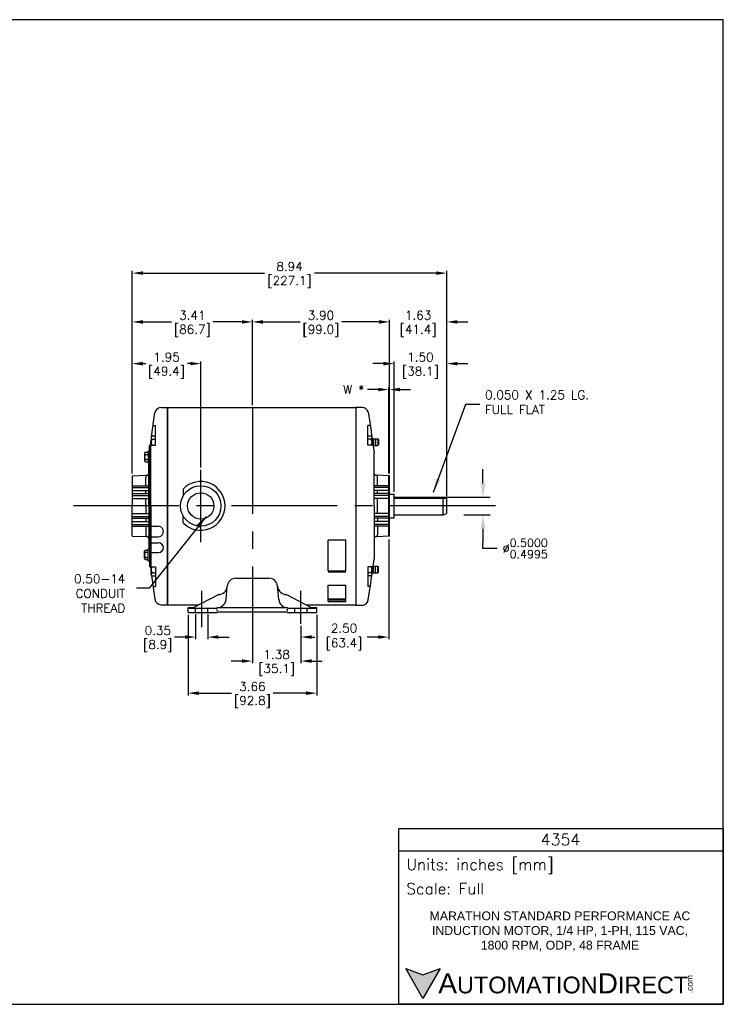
# Model space of a CAD drawing. Extents: x 897.4 to 937.4, y -8.5 to 19.5.
# Tile 6 of 6: x 917.4 to 937.4, y -8.5 to 19.5. Entities that reach past the tile are written whole.
import ezdxf

# ---------------------------------------------------------------- set-up
doc = ezdxf.new("R2010")
doc.units = 0
doc.header["$LTSCALE"] = 4
doc.header["$MEASUREMENT"] = 0
doc.linetypes.add('CENTER2', pattern=[1.125, 0.75, -0.125, 0.125, -0.125])
doc.layers.get('0').update_dxf_attribs({"linetype": 'CONTINUOUS'})
doc.layers.get('DEFPOINTS').update_dxf_attribs({"linetype": 'CONTINUOUS'})
for name, color, linetype in [('CENTER', 40, 'CENTER2'), ('DIMENSIONS', 140, 'CONTINUOUS'), ('DIMENSIONS @ 1', 140, 'CONTINUOUS'), ('TEXT', 140, 'CONTINUOUS'), ('TEXT @ 1', 140, 'CONTINUOUS')]:
    doc.layers.add(name, color=color, linetype=linetype)
doc.styles.add('\\M+2ABAC\\M+2A6A11', font='txt')
doc.styles.add('ROMANS', font='romans.shx')
doc.styles.get("Standard").update_dxf_attribs({"font": 'romans.shx'})
doc.dimstyles.get("Standard").update_dxf_attribs({"dimtxt": 0.25, "dimasz": 0.3, "dimexe": 0.0625, "dimexo": 0.0625, "dimgap": 0.0625, "dimtad": 0, "dimtih": 1, "dimtoh": 1, "dimzin": 0, "dimdsep": 46, "dimtxsty": 'Standard', "dimcen": 0, "dimadec": 0, "dimazin": 0, "dimtfac": 1, "dimtofl": 0, "dimtmove": 0, "dimatfit": 3, "dimfxl": 0, "dimtolj": 1, "dimtzin": 0, "dimarcsym": 0})
doc.dimstyles.new('STANDARD - A-B', dxfattribs={"dimtxt": 0.125, "dimasz": 0.125, "dimexe": 0.0625, "dimexo": 0.0625, "dimgap": 0.045, "dimtad": 0, "dimtih": 1, "dimtoh": 1, "dimdec": 4, "dimzin": 4, "dimdsep": 46, "dimtxsty": 'Standard', "dimcen": 0, "dimclrd": 256, "dimclre": 256, "dimclrt": 256, "dimaunit": 1, "dimazin": 1, "dimtm": 1e-09, "dimtfac": 1, "dimtdec": 4, "dimtofl": 0, "dimtmove": 0, "dimatfit": 2, "dimfxl": 0, "dimtolj": 1, "dimtzin": 4, "dimlwd": -1, "dimlwe": -1, "dimarcsym": 0})

# ---------------------------------------------------------------- blocks, each defined once
blk = doc.blocks.new('*D86')
at = {"layer": 'DEFPOINTS', "color": 0}
for p in [(929.55, 10.871), (927.92, 6.496), (929.55, 5.855)]:
    blk.add_point(p, dxfattribs=at)
at = {"layer": 'TEXT', "color": 0, "lineweight": -2}
for p, q in [((927.92, 6.559), (927.92, 10.934)), ((929.55, 5.918), (929.55, 10.934)), ((927.62, 10.871), (927.32, 10.871)), ((929.85, 10.871), (930.15, 10.871))]:
    blk.add_line(p, q, dxfattribs=at)
at = {"layer": 'TEXT', "color": 0}
for points in [[(927.62, 10.921), (927.62, 10.821), (927.92, 10.871)], [(929.85, 10.921), (929.85, 10.821), (929.55, 10.871)]]:
    blk.add_solid(points, dxfattribs=at)
at = {"layer": 'TEXT', "color": 0, "char_height": 0.25, "attachment_point": 5}
for s, insert in [('\\A1;1.63', (928.735, 11.059)), ('\\A1;[41.4]', (928.735, 10.618))]:
    blk.add_mtext(s, dxfattribs=dict(at, insert=insert))
blk = doc.blocks.new('*D87')
at = {"layer": 'DEFPOINTS', "color": 0}
for p in [(924.024, 10.871), (924.024, 8.446), (927.92, 8.468)]:
    blk.add_point(p, dxfattribs=at)
at = {"layer": 'DIMENSIONS', "color": 0, "lineweight": -2}
for p, q in [((924.024, 8.508), (924.024, 10.934)), ((927.92, 8.531), (927.92, 10.934)), ((924.324, 10.871), (925.38, 10.871)), ((927.62, 10.871), (926.564, 10.871))]:
    blk.add_line(p, q, dxfattribs=at)
at = {"layer": 'DIMENSIONS', "color": 0}
for points in [[(924.324, 10.921), (924.324, 10.821), (924.024, 10.871)], [(927.62, 10.921), (927.62, 10.821), (927.92, 10.871)]]:
    blk.add_solid(points, dxfattribs=at)
at = {"layer": 'DIMENSIONS', "color": 0, "char_height": 0.25, "attachment_point": 5}
for s, insert in [('\\A1;3.90', (925.972, 11.059)), ('\\A1;[99.0]', (925.972, 10.618))]:
    blk.add_mtext(s, dxfattribs=dict(at, insert=insert))
blk = doc.blocks.new('*D88')
at = {"layer": 'DEFPOINTS', "color": 0}
for p in [(920.61, 10.871), (924.024, 8.446), (920.61, 6.496)]:
    blk.add_point(p, dxfattribs=at)
at = {"layer": 'DIMENSIONS', "color": 0, "lineweight": -2}
for p, q in [((920.61, 6.559), (920.61, 10.934)), ((924.024, 8.508), (924.024, 10.934)), ((920.91, 10.871), (921.725, 10.871)), ((923.724, 10.871), (922.909, 10.871))]:
    blk.add_line(p, q, dxfattribs=at)
at = {"layer": 'DIMENSIONS', "color": 0}
for points in [[(920.91, 10.921), (920.91, 10.821), (920.61, 10.871)], [(923.724, 10.921), (923.724, 10.821), (924.024, 10.871)]]:
    blk.add_solid(points, dxfattribs=at)
at = {"layer": 'DIMENSIONS', "color": 0, "char_height": 0.25, "attachment_point": 5}
for s, insert in [('\\A1;3.41', (922.317, 11.059)), ('\\A1;[86.7]', (922.317, 10.618))]:
    blk.add_mtext(s, dxfattribs=dict(at, insert=insert))
blk = doc.blocks.new('*D89')
at = {"layer": 'DEFPOINTS', "color": 0}
for p in [(928.05, 9.685), (928.05, 5.972), (929.55, 5.855)]:
    blk.add_point(p, dxfattribs=at)
at = {"layer": 'DIMENSIONS', "color": 0, "lineweight": -2}
for p, q in [((927.75, 9.685), (927.45, 9.685)), ((928.05, 6.035), (928.05, 9.747)), ((929.55, 5.918), (929.55, 9.747)), ((929.85, 9.685), (930.15, 9.685))]:
    blk.add_line(p, q, dxfattribs=at)
at = {"layer": 'DIMENSIONS', "color": 0}
for points in [[(927.75, 9.735), (927.75, 9.635), (928.05, 9.685)], [(929.85, 9.735), (929.85, 9.635), (929.55, 9.685)]]:
    blk.add_solid(points, dxfattribs=at)
at = {"layer": 'DIMENSIONS', "color": 0, "char_height": 0.25, "attachment_point": 5}
for s, insert in [('\\A1;1.50', (928.8, 9.872)), ('\\A1;[38.1]', (928.8, 9.432))]:
    blk.add_mtext(s, dxfattribs=dict(at, insert=insert))
blk = doc.blocks.new('*D70')
at = {"layer": 'DEFPOINTS', "color": 0}
for p in [(928.05, 5.888), (929.83, 5.388), (930.578, 5.388)]:
    blk.add_point(p, dxfattribs=at)
at = {"layer": 'DIMENSIONS'}
for p, q in [((930.578, 6.288), (930.578, 6.688)), ((928.25, 5.888), (930.778, 5.888)), ((930.03, 5.388), (930.778, 5.388)), ((930.578, 4.988), (930.578, 4.588)), ((930.578, 4.427), (930.578, 4.588)), ((930.978, 4.427), (930.578, 4.427))]:
    blk.add_line(p, q, dxfattribs=at)
for points in [[(930.511, 6.288), (930.645, 6.288), (930.578, 5.888)], [(930.511, 4.988), (930.645, 4.988), (930.578, 5.388)]]:
    blk.add_solid(points, dxfattribs=at)
at = {"layer": 'DIMENSIONS', "insert": (931.78, 4.427), "char_height": 0.32, "attachment_point": 5}
blk.add_mtext('\\A1;{\\H0.72x;%%C\\S0.5000^ 0.4995;}', dxfattribs=at)
blk = doc.blocks.new('*D72')
at = {"layer": 'DEFPOINTS', "color": 0}
for p in [(927.9, 4.749), (925.404, 1.91), (925.404, 1.91)]:
    blk.add_point(p, dxfattribs=at)
at = {"layer": 'DIMENSIONS', "color": 0, "lineweight": -2}
for p, q in [((927.9, 4.687), (927.9, 1.847)), ((925.704, 1.91), (925.802, 1.91)), ((927.6, 1.91), (927.284, 1.91))]:
    blk.add_line(p, q, dxfattribs=at)
at = {"layer": 'DIMENSIONS', "color": 0}
for points in [[(925.704, 1.96), (925.704, 1.86), (925.404, 1.91)], [(927.6, 1.96), (927.6, 1.86), (927.9, 1.91)]]:
    blk.add_solid(points, dxfattribs=at)
at = {"layer": 'DIMENSIONS', "color": 0, "insert": (926.543, 1.91), "char_height": 0.25, "attachment_point": 5}
blk.add_mtext('\\A1; 2.50\\P [63.4]', dxfattribs=at)
blk = doc.blocks.new('*D73')
at = {"layer": 'DEFPOINTS', "color": 0}
for p in [(922.196, 2.608), (925.851, 2.608), (925.851, 0.314)]:
    blk.add_point(p, dxfattribs=at)
at = {"layer": 'DIMENSIONS', "color": 0, "lineweight": -2}
for p, q in [((922.196, 2.545), (922.196, 0.252)), ((925.851, 2.545), (925.851, 0.252)), ((922.496, 0.314), (923.431, 0.314)), ((925.551, 0.314), (924.616, 0.314))]:
    blk.add_line(p, q, dxfattribs=at)
at = {"layer": 'DIMENSIONS', "color": 0}
for points in [[(922.496, 0.364), (922.496, 0.264), (922.196, 0.314)], [(925.551, 0.364), (925.551, 0.264), (925.851, 0.314)]]:
    blk.add_solid(points, dxfattribs=at)
at = {"layer": 'DIMENSIONS', "color": 0, "char_height": 0.25, "attachment_point": 5}
for s, insert in [('\\A1;3.66', (924.024, 0.502)), ('\\A1;[92.8]', (924.024, 0.061))]:
    blk.add_mtext(s, dxfattribs=dict(at, insert=insert))
blk = doc.blocks.new('*D74')
at = {"layer": 'DEFPOINTS', "color": 0}
for p in [(924.024, 2.713), (925.404, 2.29), (925.404, 1.227)]:
    blk.add_point(p, dxfattribs=at)
at = {"layer": 'DIMENSIONS', "color": 0, "lineweight": -2}
for p, q in [((924.024, 2.651), (924.024, 1.164)), ((925.404, 2.227), (925.404, 1.164)), ((923.724, 1.227), (923.424, 1.227)), ((925.704, 1.227), (926.004, 1.227))]:
    blk.add_line(p, q, dxfattribs=at)
at = {"layer": 'DIMENSIONS', "color": 0}
for points in [[(923.724, 1.277), (923.724, 1.177), (924.024, 1.227)], [(925.704, 1.277), (925.704, 1.177), (925.404, 1.227)]]:
    blk.add_solid(points, dxfattribs=at)
at = {"layer": 'DIMENSIONS', "color": 0, "char_height": 0.25, "attachment_point": 5}
for s, insert in [('\\A1;1.38', (924.714, 1.414)), ('\\A1;[35.1]', (924.714, 0.974))]:
    blk.add_mtext(s, dxfattribs=dict(at, insert=insert))
blk = doc.blocks.new('*D75')
at = {"layer": 'DEFPOINTS', "color": 0}
for p in [(922.409, 2.621), (922.759, 2.621), (922.409, 1.91)]:
    blk.add_point(p, dxfattribs=at)
at = {"layer": 'DIMENSIONS', "color": 0, "lineweight": -2}
for p, q in [((922.409, 2.558), (922.409, 1.847)), ((922.759, 2.558), (922.759, 1.847)), ((922.109, 1.91), (921.809, 1.91)), ((923.059, 1.91), (923.359, 1.91))]:
    blk.add_line(p, q, dxfattribs=at)
at = {"layer": 'DIMENSIONS', "color": 0}
for points in [[(922.109, 1.96), (922.109, 1.86), (922.409, 1.91)], [(923.059, 1.96), (923.059, 1.86), (922.759, 1.91)]]:
    blk.add_solid(points, dxfattribs=at)
at = {"layer": 'DIMENSIONS', "color": 0, "char_height": 0.25, "attachment_point": 5}
for s, insert in [('\\A1;0.35', (921.335, 2.097)), ('\\A1;[8.9]', (921.335, 1.657))]:
    blk.add_mtext(s, dxfattribs=dict(at, insert=insert))
blk = doc.blocks.new('*D76')
at = {"layer": 'DEFPOINTS', "color": 0}
for p in [(920.61, 9.685), (920.61, 6.496), (922.555, 6.668)]:
    blk.add_point(p, dxfattribs=at)
at = {"layer": 'DIMENSIONS', "color": 0, "lineweight": -2}
for p, q in [((920.61, 6.559), (920.61, 9.747)), ((920.91, 9.685), (920.99, 9.685)), ((922.255, 9.685), (922.175, 9.685)), ((922.555, 6.73), (922.555, 9.747))]:
    blk.add_line(p, q, dxfattribs=at)
at = {"layer": 'DIMENSIONS', "color": 0}
for points in [[(920.91, 9.735), (920.91, 9.635), (920.61, 9.685)], [(922.255, 9.735), (922.255, 9.635), (922.555, 9.685)]]:
    blk.add_solid(points, dxfattribs=at)
at = {"layer": 'DIMENSIONS', "color": 0, "char_height": 0.25, "attachment_point": 5}
for s, insert in [('\\A1;1.95', (921.583, 9.872)), ('\\A1;[49.4]', (921.583, 9.432))]:
    blk.add_mtext(s, dxfattribs=dict(at, insert=insert))
blk = doc.blocks.new('*D78')
at = {"layer": 'DEFPOINTS', "color": 0}
for p in [(927.9, 8.948), (927.9, 6.496), (927.92, 6.496)]:
    blk.add_point(p, dxfattribs=at)
at = {"layer": 'DIMENSIONS', "color": 0, "lineweight": -2}
for p, q in [((927.9, 6.559), (927.9, 9.011)), ((927.92, 6.559), (927.92, 9.011)), ((927.6, 8.948), (927.3, 8.948)), ((928.22, 8.948), (928.52, 8.948))]:
    blk.add_line(p, q, dxfattribs=at)
at = {"layer": 'DIMENSIONS', "color": 0}
for points in [[(927.6, 8.998), (927.6, 8.898), (927.9, 8.948)], [(928.22, 8.998), (928.22, 8.898), (927.92, 8.948)]]:
    blk.add_solid(points, dxfattribs=at)
at = {"layer": 'DIMENSIONS', "color": 0, "insert": (926.904, 8.948), "char_height": 0.25, "attachment_point": 5}
blk.add_mtext('\\A1;W *', dxfattribs=at)
blk = doc.blocks.new('*D71')
at = {"layer": 'DEFPOINTS', "color": 0}
for p in [(929.55, 12.259), (920.61, 6.496), (929.55, 5.855)]:
    blk.add_point(p, dxfattribs=at)
at = {"layer": 'DIMENSIONS', "color": 0, "lineweight": -2}
for p, q in [((920.61, 6.559), (920.61, 12.322)), ((929.55, 5.918), (929.55, 12.322)), ((920.91, 12.259), (924.369, 12.259)), ((929.25, 12.259), (925.791, 12.259))]:
    blk.add_line(p, q, dxfattribs=at)
at = {"layer": 'DIMENSIONS', "color": 0}
for points in [[(920.91, 12.309), (920.91, 12.209), (920.61, 12.259)], [(929.25, 12.309), (929.25, 12.209), (929.55, 12.259)]]:
    blk.add_solid(points, dxfattribs=at)
at = {"layer": 'DIMENSIONS', "color": 0, "char_height": 0.25, "attachment_point": 5}
for s, insert in [('\\A1;8.94', (925.08, 12.447)), ('\\A1;[227.1]', (925.08, 12.006))]:
    blk.add_mtext(s, dxfattribs=dict(at, insert=insert))

msp = doc.modelspace()

# ---------------------------------------------------------------- hatches: boundary and pattern name
at = {"layer": 'TEXT'}
msp.add_hatch(color=256, dxfattribs=at).paths.add_polyline_path([(929.36413, -7.5143), (928.87304, -7.69305), (928.38194, -7.5143), (928.87304, -8.36491)])

# ---------------------------------------------------------------- linework, layer by layer
for p, q in [((921.43194, 8.44056), (921.61006, 8.44056)), ((921.61006, 5.63788), (921.61005, 8.4254)), ((921.61006, 8.44056), (926.96006, 8.44214)), ((921.61006, 8.44056), (921.61006, 2.82958)), ((927.1402, 8.44214), (926.96006, 8.44214)), ((926.96006, 8.44214), (926.96006, 2.82958)), ((926.96006, 8.42618), (926.96006, 2.80038)), ((921.15884, 7.6156), (921.25368, 8.29043)), ((927.31834, 8.31114), (927.37642, 7.89788)), ((921.20268, 7.9275), (921.26506, 7.9275)), ((921.26506, 7.36656), (921.26506, 7.9275)), ((927.37226, 7.9275), (927.3047, 7.9275)), ((927.3047, 7.36656), (927.3047, 7.9275)), ((927.37642, 7.89788), (927.41714, 7.60814)), ((921.14506, 7.58309), (921.14506, 7.36656)), ((921.19009, 7.62821), (921.26506, 7.62821)), ((927.3047, 7.6282), (927.37966, 7.6282)), ((927.42469, 7.58309), (927.42469, 7.36656)), ((921.09506, 7.35788), (921.13506, 7.35788)), ((921.09506, 5.63788), (921.09506, 7.35788)), ((921.12262, 7.35788), (921.14506, 7.51749)), ((921.13506, 5.63788), (921.13506, 7.36656)), ((921.13506, 7.36656), (921.26506, 7.36656)), ((921.19009, 7.53814), (921.26506, 7.53814)), ((927.37966, 7.53814), (927.3047, 7.53814)), ((927.45109, 7.36656), (927.3047, 7.36656)), ((927.42469, 7.55439), (927.48206, 7.14623)), ((927.42636, 7.54257), (927.58505, 7.54257)), ((927.45292, 7.35357), (927.58505, 7.35357)), ((927.46505, 7.54257), (927.46505, 7.35357)), ((927.52506, 7.52433), (927.52506, 7.37119)), ((927.58505, 7.54257), (927.58505, 7.35357)), ((927.58506, 7.54257), (927.60506, 7.52257)), ((927.58506, 7.35357), (927.60506, 7.37358)), ((927.60506, 7.52257), (927.60506, 7.37358)), ((920.95506, 7.13202), (920.95506, 6.92361)), ((920.9869, 7.16388), (921.06506, 7.16388)), ((920.9869, 7.10019), (921.06506, 7.10019)), ((921.06506, 7.20188), (921.09506, 7.20188)), ((921.06506, 7.20188), (921.06506, 6.85388)), ((927.48206, 6.76288), (927.48206, 7.14623)), ((920.9869, 6.95557), (921.06506, 6.95557)), ((920.9869, 6.89188), (921.06506, 6.89188)), ((921.06506, 6.85388), (921.09506, 6.85388)), ((921.07906, 5.63788), (921.07906, 6.85388)), ((927.48205, 5.63788), (927.48205, 6.76288)), ((920.61006, 6.4965), (921.02115, 6.51086)), ((920.61006, 6.4965), (920.61006, 5.63788)), ((920.99006, 6.20833), (920.99006, 6.45489)), ((927.92006, 6.4965), (927.53996, 6.51117)), ((927.58006, 6.20833), (927.58006, 6.45489)), ((927.90006, 4.77926), (927.90006, 6.4965)), ((927.92006, 4.77926), (927.92006, 6.4965)), ((920.61006, 6.20833), (921.07906, 6.20833)), ((920.61006, 6.16082), (921.07906, 6.16082)), ((927.92006, 6.20833), (927.49106, 6.20833)), ((927.92006, 6.16082), (927.49106, 6.16082)), ((920.61006, 6.07944), (921.07906, 6.07944)), ((920.61006, 5.98935), (921.07906, 5.98935)), ((920.61006, 5.93294), (921.07906, 5.93294)), ((920.99006, 5.98935), (920.99006, 6.07944)), ((922.05519, 6.11747), (922.05519, 5.92182)), ((927.92006, 6.07944), (927.49106, 6.07944)), ((927.92006, 5.98935), (927.49106, 5.98935)), ((927.92006, 5.93294), (927.49106, 5.93294)), ((927.58006, 5.98935), (927.58006, 6.07944)), ((927.92006, 5.97238), (928.05006, 5.97238)), ((928.05006, 5.30338), (928.05006, 5.97238)), ((928.05006, 5.88788), (928.33486, 5.88788)), ((928.33486, 5.88788), (928.43211, 5.85538)), ((920.61006, 5.85052), (921.07906, 5.85052)), ((920.61006, 4.77926), (920.61006, 5.63788)), ((920.99006, 5.63788), (920.99006, 5.85052)), ((920.99006, 5.63788), (920.99006, 5.42523)), ((921.07906, 5.63788), (921.07906, 4.42188)), ((921.09506, 5.63788), (921.09506, 3.91788)), ((921.13506, 5.63788), (921.13506, 3.90919)), ((921.61006, 2.83038), (921.61006, 5.63788)), ((927.48205, 5.63788), (927.48205, 4.51288)), ((927.92006, 5.85052), (927.49106, 5.85052)), ((927.58006, 5.42523), (927.58006, 5.85052)), ((928.05006, 5.85538), (929.55006, 5.85538)), ((929.45006, 5.38788), (929.45006, 5.85538)), ((929.55006, 5.43471), (929.55006, 5.85538)), ((920.61006, 5.42523), (921.07906, 5.42523)), ((920.61006, 5.34282), (921.07906, 5.34282)), ((922.05519, 5.16153), (922.05519, 5.35393)), ((927.92006, 5.42523), (927.49106, 5.42523)), ((927.92006, 5.34282), (927.49106, 5.34282)), ((928.05006, 5.38788), (929.45006, 5.38788)), ((920.61006, 5.28641), (921.07906, 5.28641)), ((920.61006, 5.19632), (921.07906, 5.19632)), ((920.61006, 5.11493), (921.07906, 5.11493)), ((920.61006, 5.06742), (921.07906, 5.06742)), ((920.99006, 5.28641), (920.99006, 5.19632)), ((920.99006, 5.06742), (920.99006, 4.82086)), ((921.13506, 5.06207), (921.34534, 5.06207)), ((927.92006, 5.28641), (927.49106, 5.28641)), ((927.92006, 5.19632), (927.49106, 5.19632)), ((927.92006, 5.11493), (927.49106, 5.11493)), ((927.92006, 5.06742), (927.49106, 5.06742)), ((927.58006, 5.28641), (927.58006, 5.19632)), ((927.58006, 5.06742), (927.58006, 4.82086)), ((927.92006, 5.30338), (928.05006, 5.30338)), ((920.61006, 4.77926), (921.02115, 4.7649)), ((921.13506, 4.76263), (921.34534, 4.76263)), ((927.92006, 4.77926), (927.53996, 4.76459)), ((921.13506, 4.59366), (921.35484, 4.59366)), ((926.18006, 3.79661), (926.18006, 4.67532)), ((926.18006, 4.67532), (926.68006, 4.67532)), ((926.68006, 3.79661), (926.68006, 4.67532)), ((927.48206, 4.51288), (927.48206, 4.12952)), ((920.95506, 4.14374), (920.95506, 4.35214)), ((920.9869, 4.38388), (921.06506, 4.38388)), ((920.9869, 4.32019), (921.06506, 4.32019)), ((921.06506, 4.42188), (921.09506, 4.42188)), ((921.06506, 4.07388), (921.06506, 4.42188)), ((921.13506, 4.31271), (921.35495, 4.31271)), ((920.9869, 4.17557), (921.06506, 4.17557)), ((920.9869, 4.11188), (921.06506, 4.11188)), ((921.06506, 4.07388), (921.09506, 4.07388)), ((927.42469, 3.72136), (927.48206, 4.12952)), ((927.45292, 3.92218), (927.58505, 3.92218)), ((927.46505, 3.73318), (927.46505, 3.92218)), ((927.58505, 3.73318), (927.58505, 3.92218)), ((927.58506, 3.92218), (927.60506, 3.90218)), ((921.09506, 3.91788), (921.13506, 3.91788)), ((921.12262, 3.91788), (921.14506, 3.75826)), ((921.13506, 3.90919), (921.26506, 3.90919)), ((921.14506, 3.69266), (921.14506, 3.90919)), ((921.15884, 3.66015), (921.25368, 2.98533)), ((921.19009, 3.73762), (921.26506, 3.73762)), ((921.19009, 3.64755), (921.26506, 3.64755)), ((921.26506, 3.90919), (921.26506, 3.34826)), ((926.18006, 3.79661), (926.68006, 3.79661)), ((926.18006, 3.76329), (926.68006, 3.76329)), ((927.45109, 3.90919), (927.3047, 3.90919)), ((927.3047, 3.90919), (927.3047, 3.34826)), ((927.37966, 3.73762), (927.3047, 3.73762)), ((927.37966, 3.64755), (927.3047, 3.64755)), ((927.37642, 3.37788), (927.41714, 3.66762)), ((927.42469, 3.69266), (927.42469, 3.90919)), ((927.42636, 3.73318), (927.58505, 3.73318)), ((927.46505, 3.73318), (927.48545, 3.73318)), ((927.52506, 3.75143), (927.52506, 3.90457)), ((927.58506, 3.73318), (927.60506, 3.75318)), ((927.60506, 3.75318), (927.60506, 3.90218)), ((923.55645, 3.58151), (924.49057, 3.58151)), ((926.18006, 2.99971), (926.18006, 3.38583)), ((926.18006, 3.38583), (926.68006, 3.38583)), ((926.68006, 2.99971), (926.68006, 3.38583)), ((927.31834, 2.96461), (927.37642, 3.37788)), ((921.20268, 3.34826), (921.26506, 3.34826)), ((922.34851, 2.74688), (923.05788, 3.11978)), ((923.27431, 2.97509), (923.30693, 3.34799)), ((924.77271, 2.97509), (924.73962, 3.3533)), ((924.98914, 3.11978), (925.69851, 2.74688)), ((927.37226, 3.34826), (927.3047, 3.34826)), ((921.43193, 2.83038), (921.61006, 2.83038)), ((921.61006, 2.83038), (922.49128, 2.82193)), ((925.54119, 2.82958), (926.96006, 2.82958)), ((926.18006, 2.92336), (926.18006, 2.99971)), ((926.18006, 2.99971), (926.68006, 2.99971)), ((926.18006, 2.97169), (926.68006, 2.97169)), ((926.18006, 2.92336), (926.68006, 2.92336)), ((926.68006, 2.92336), (926.68006, 2.99971)), ((927.14019, 2.81038), (926.96006, 2.81038)), ((922.19601, 2.60788), (922.19601, 2.74688)), ((922.19601, 2.74688), (922.34851, 2.74688)), ((922.19601, 2.72688), (923.02351, 2.72688)), ((922.19601, 2.60788), (923.02351, 2.60788)), ((922.40851, 2.62061), (922.40851, 2.70724)), ((922.75851, 2.62061), (922.75851, 2.70724)), ((923.02351, 2.72688), (923.02351, 2.74688)), ((923.02351, 2.74688), (925.02351, 2.74688)), ((923.02351, 2.65258), (923.02351, 2.69794)), ((923.02351, 2.62788), (925.02351, 2.62788)), ((923.02351, 2.60788), (923.02351, 2.62788)), ((925.02351, 2.72688), (925.02351, 2.74688)), ((925.02351, 2.72688), (925.85101, 2.72688)), ((925.02351, 2.66014), (925.02351, 2.7055)), ((925.02351, 2.60788), (925.02351, 2.62235)), ((925.02351, 2.60788), (925.85101, 2.60788)), ((925.22851, 2.62061), (925.22851, 2.70724)), ((925.57851, 2.62061), (925.57851, 2.70724)), ((925.69851, 2.74688), (925.85101, 2.74688)), ((925.85101, 2.60788), (925.85101, 2.74688))]:
    msp.add_line(p, q)
for radius in [0.575, 0.375]:
    msp.add_circle((922.55519, 5.63788), radius)
for centre, radius, start, end in [((921.43297, 8.25845), 0.18211, 90.324794, 169.887283), ((927.13328, 8.2461), 0.19616, 19.365573, 87.97997), ((921.19009, 7.58317), 0.04503, 89.998281, 269.998279), ((927.37966, 7.58317), 0.04503, 270.001718, 90.00172), ((921.25764, 7.44807), 0.11258, 126.869685, 226.384735), ((927.31211, 7.44807), 0.11258, 313.615265, 53.130316), ((920.9869, 7.13203), 0.03185, 90.000003, 270.000001), ((921.05307, 7.02788), 0.09802, 132.462052, 227.537889), ((920.9869, 6.92372), 0.03185, 90.000849, 269.999154), ((921.05006, 6.45489), 0.06, 104.971477, 180.000155), ((921.01905, 6.57082), 0.06, 272.000044, 0), ((927.54206, 6.57113), 0.06, 180, 267.999864), ((927.52006, 6.45489), 0.06, 0, 75.028501), ((922.55519, 5.64197), 0.69, 0, 136.438726), ((922.55519, 5.63703), 0.69, 223.561313, 0), ((929.43663, 5.54673), 0.15942, 274.829308, 315.354805), ((921.34534, 4.91235), 0.14972, 269.999919, 90.000101), ((921.05006, 4.82086), 0.06, 179.999991, 255.028527), ((921.01905, 4.70494), 0.06, 0, 87.999959), ((927.54206, 4.70462), 0.06, 92.000136, 180), ((927.52006, 4.82086), 0.06, 284.971502, 0), ((921.35458, 4.45319), 0.14048, 270.151877, 89.894698), ((920.9869, 4.35203), 0.03185, 90.000856, 269.999154), ((921.05307, 4.24788), 0.09802, 132.462257, 227.538081), ((920.9869, 4.14372), 0.03185, 90.000003, 270.000001), ((921.25764, 3.82768), 0.11258, 133.615412, 233.130312), ((921.19009, 3.69258), 0.04503, 90.001737, 270.001722), ((927.31211, 3.82768), 0.11258, 306.869661, 46.384586), ((927.37966, 3.69258), 0.04503, 269.99828, 89.998265), ((923.55645, 3.33151), 0.25, 90.000004, 175.000006), ((924.49057, 3.33151), 0.25, 5.000018, 90.000004), ((923.05788, 3.36978), 0.25, 270.000116, 355.000009), ((924.98914, 3.36978), 0.25, 185.000051, 270.000001), ((921.43193, 3.01038), 0.18, 188.000124, 270.000001), ((923.02526, 2.99688), 0.25, 270.000001, 355.000066), ((925.02176, 2.99688), 0.25, 185.000051, 270.401072), ((927.14019, 2.99038), 0.18, 270, 352.000328)]:
    msp.add_arc(centre, radius, start, end)
at = {"layer": 'CENTER'}
for p, q in [((924.02351, 8.41578), (924.02351, 2.21341)), ((922.55519, 4.61108), (922.55519, 6.66792)), ((930.93399, 5.63788), (918.87066, 5.63788)), ((922.58351, 2.19297), (922.58351, 3.22854)), ((925.40351, 2.28972), (925.40351, 3.22854))]:
    msp.add_line(p, q, dxfattribs=at)
at = {"layer": 'DEFPOINTS'}
msp.add_lwpolyline([(897.40933, -8.5339), (937.40933, -8.5339), (937.40933, 19.4661), (897.40933, 19.4661)], close=True, dxfattribs=at)
at = {"layer": 'TEXT'}
msp.add_line((928.1848, -4.16859), (937.40933, -4.16859), dxfattribs=at)
for points in [[(928.1848, -8.5339), (928.1848, -3.53274), (937.40933, -3.53274), (937.40933, -8.5339)], [(929.36413, -7.5143), (928.87304, -8.36491), (928.38194, -7.5143), (928.87304, -7.69305)]]:
    msp.add_lwpolyline(points, close=True, dxfattribs=at)

# ---------------------------------------------------------------- texts
at = {"layer": 'TEXT', "insert": (930.63612, 8.91996), "char_height": 0.25, "attachment_point": 1}
msp.add_mtext('0.050 X 1.25 LG.\\PFULL FLAT', dxfattribs=at)
at = {"layer": 'TEXT', "char_height": 0.25}
for s, insert, width, attachment_point in [('0.50-14\\PCONDUIT THREAD', (920.41116, 3.14847), 2.3967641, 6), ('\\A1;{\\fArial|b0|i0|c0|p34;MARATHON STANDARD PERFORMANCE AC INDUCTION MOTOR, 1/4 HP, 1-PH, 115 VAC, \\P1800 RPM, ODP, 48 FRAME}', (932.76671, -6.45856), 8.8960384, 5)]:
    msp.add_mtext(s, dxfattribs=dict(at, insert=insert, width=width, attachment_point=attachment_point))
at = {"layer": 'TEXT'}
for s, insert, char_height, width, attachment_point, style in [('4354', (932.78275, -3.84628), 0.32884, 6.1898885, 5, 'ROMANS'), (' Units: inches [mm]', (928.1848, -4.61053), 0.3179258, 9.2245261, 4, 'ROMANS'), (' Scale: Full', (928.1848, -5.24638), 0.3179258, 9.2245261, 4, 'ROMANS'), ('{\\fArial|b0|i0|c0|p34;     \\H1.2x;A\\H0.8333x;UTOMATION\\H1.2x;D\\H0.8333x;IRECT}', (928.38194, -7.9396), 0.4768887, 8.0783371, 4, '\\M+2ABAC\\M+2A6A11')]:
    msp.add_mtext(s, dxfattribs=dict(at, insert=insert, char_height=char_height, width=width, attachment_point=attachment_point, style=style))
at = {"layer": 'TEXT', "insert": (936.36904, -8.21918), "char_height": 0.1716799, "width": 0.508746, "attachment_point": 1, "rotation": 90, "style": '\\M+2ABAC\\M+2A6A11'}
msp.add_mtext('{\\fArial|b0|i0|c0|p34;.com}', dxfattribs=at)

# ---------------------------------------------------------------- dimensions: what is measured, and where the dimension line sits
at = {"layer": 'DIMENSIONS'}
dim = msp.add_linear_dim(base=(930.57811, 5.38787), p1=(928.05006, 5.88788), p2=(929.83006, 5.38788), angle=89.999351, text='{\\H0.72x;%%C<>}', dimstyle='STANDARD - A-B', override={"dimscale": 3.2, "dimtxt": 0.1, "dimzin": 0, "dimlim": 1, "dimtm": 0.0005, "dimtmove": 1, "dimtzin": 0}, dxfattribs=at)
dim.commit()
dim.dimension.update_dxf_attribs({"geometry": '*D70', "text_midpoint": (931.08423, 4.42749), "dimtype": 160})
at = {"layer": 'DIMENSIONS @ 1'}
for base, p1, p2, override, picture, middle in [((929.55006, 12.25914), (920.61006, 6.4965), (929.55006, 5.85538), {"dimscale": 1, "dimpost": '\\X', "dimtix": 0, "dimtofl": 0, "dimtmove": 0, "dimatfit": 3}, '*D71', (925.08006, 12.25914)), ((920.61006, 10.87117), (924.02351, 8.44578), (920.61006, 6.4965), {"dimscale": 1, "dimtxt": 0.25, "dimpost": '\\X', "dimtix": 0, "dimtofl": 0, "dimtmove": 0, "dimatfit": 3}, '*D88', (922.31678, 10.87117)), ((924.02351, 10.87117), (927.92006, 8.46835), (924.02351, 8.44578), {"dimscale": 1, "dimtxt": 0.25, "dimpost": '\\X', "dimtix": 0, "dimtofl": 0, "dimtmove": 0, "dimatfit": 3}, '*D87', (925.97178, 10.87117)), ((920.61006, 9.68499), (922.55519, 6.66792), (920.61006, 6.4965), {"dimscale": 1, "dimtxt": 0.25, "dimpost": '\\X', "dimtix": 0, "dimtofl": 0, "dimtmove": 0, "dimatfit": 3}, '*D76', (921.58262, 9.68499)), ((928.05006, 9.68499), (929.55006, 5.85538), (928.05006, 5.97238), {"dimscale": 1, "dimtxt": 0.25, "dimpost": '\\X', "dimtix": 0, "dimtofl": 0, "dimtmove": 0, "dimatfit": 3}, '*D89', (928.80006, 9.68499)), ((922.40851, 1.90972), (922.75851, 2.62061), (922.40851, 2.62061), {"dimscale": 1, "dimtxt": 0.25, "dimpost": '\\X', "dimtix": 0, "dimtofl": 0, "dimtmove": 0, "dimatfit": 3}, '*D75', (921.3353, 1.90972)), ((925.8510104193, 0.3142990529), (922.1960104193, 2.6078767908), (925.8510104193, 2.6078797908), {"dimscale": 1, "dimtxt": 0.25, "dimpost": '\\X', "dimtix": 0, "dimtofl": 0, "dimtmove": 0, "dimatfit": 3}, '*D73', (924.0235104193, 0.3142990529)), ((925.40351, 1.22672), (924.02351, 2.71341), (925.40351, 2.28972), {"dimscale": 1, "dimtxt": 0.25, "dimpost": '\\X', "dimtix": 0, "dimtofl": 0, "dimtmove": 0, "dimatfit": 3}, '*D74', (924.71351, 1.22672))]:
    dim = msp.add_linear_dim(base=base, p1=p1, p2=p2, dimstyle='Standard', override=override, dxfattribs=at)
    dim.commit()
    dim.dimension.update_dxf_attribs({"geometry": picture, "text_midpoint": middle})
dim = msp.add_linear_dim(base=(927.90006, 8.94803), p1=(927.92006, 6.4965), p2=(927.90006, 6.4965), text='W *', dimstyle='Standard', override={"dimscale": 1, "dimpost": '\\X', "dimtix": 0, "dimtofl": 0, "dimtmove": 0, "dimatfit": 3}, dxfattribs=at)
dim.commit()
dim.dimension.update_dxf_attribs({"geometry": '*D78', "text_midpoint": (926.90422, 8.94803)})
dim = msp.add_linear_dim(base=(925.40351, 1.90972), p1=(927.90006, 4.74926), p2=(925.40351, 1.90972), text=' <>', dimstyle='Standard', override={"dimscale": 1, "dimtxt": 0.25, "dimpost": '\\X', "dimtix": 0, "dimtofl": 0, "dimtmove": 0, "dimatfit": 3}, dxfattribs=at)
dim.commit()
dim.dimension.update_dxf_attribs({"geometry": '*D72', "text_midpoint": (926.54295, 1.90972), "dimtype": 160})
at = {"layer": 'TEXT @ 1'}
dim = msp.add_linear_dim(base=(929.55006, 10.87117), p1=(927.92006, 6.4965), p2=(929.55006, 5.85538), dimstyle='Standard', override={"dimscale": 1, "dimtxt": 0.25, "dimpost": '\\X', "dimtix": 0, "dimtofl": 0, "dimtmove": 0, "dimatfit": 3}, dxfattribs=at)
dim.commit()
dim.dimension.update_dxf_attribs({"geometry": '*D86', "text_midpoint": (928.73506, 10.87117)})

# ---------------------------------------------------------------- leaders
at = {"layer": 'TEXT'}
msp.add_leader([(929.16702, 6.02538), (930.09212, 8.53561), (930.49212, 8.53561)], dimstyle='STANDARD - A-B', override={"dimscale": 3.2}, dxfattribs=at)
at = {"layer": 'TEXT', "annotation_type": 0, "has_hookline": 1, "hookline_direction": 1, "text_width": 1.55952}
msp.add_leader([(922.70599, 5.34108), (921.0919, 3.29897), (920.72826, 3.29897)], dimstyle='STANDARD - A-B', override={"dimscale": 2.909091, "dimdec": 2}, dxfattribs=at)

doc.saveas('drawing.dxf')
